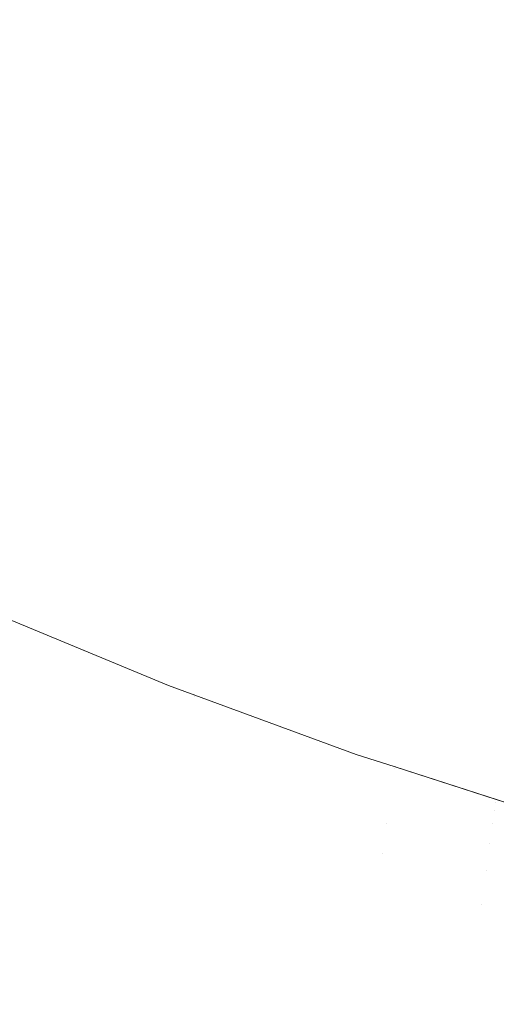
# Model space of a CAD drawing. Header units: centimetres. Extents: x -17.1 to 18.2, y 3.4 to 5.2.
# Tile 118 of 256: x -5.13518 to -5.12573, y 3.70025 to 3.71975. Entities that reach past the tile are written whole.
import ezdxf

# ---------------------------------------------------------------- set-up
doc = ezdxf.new("R2010")
doc.units = ezdxf.units.CM
doc.header["$LTSCALE"] = 2.54
doc.layers.add('Lucido design-1', color=7, linetype='Continuous')

# ---------------------------------------------------------------- blocks, each defined once
blk = doc.blocks.new('Gruppo-4-1')
at = {"color": 7, "linetype": 'Continuous', "lineweight": 9}
blk.add_3dface([(-17.020308, 5.100212, -1872.215514), (-17.020308, 3.500212, -1872.215514), (18.147234, 3.500212, -1872.215514), (18.147234, 5.100212, -1872.215514)], dxfattribs=at)
for points, invisible_edges in [([(-5.131101, 3.721556, -1872.662952), (-5.129279, 3.720835, -1872.662952), (-5.129493, 3.719563, -1872.665138), (-5.131328, 3.720289, -1872.665138)], 15), ([(-5.127236, 3.72149, -1872.660793), (-5.125407, 3.720856, -1872.660793), (-5.125603, 3.719516, -1872.662952), (-5.127446, 3.720155, -1872.662952)], 15), ([(-5.131545, 3.71908, -1872.66735), (-5.133381, 3.719852, -1872.66735), (-5.133152, 3.721056, -1872.665138), (-5.131328, 3.720289, -1872.665138)], 15), ([(-5.127647, 3.718878, -1872.665138), (-5.129493, 3.719563, -1872.665138), (-5.129279, 3.720835, -1872.662952), (-5.127446, 3.720155, -1872.662952)], 15), ([(-5.135205, 3.720666, -1872.66735), (-5.133381, 3.719852, -1872.66735), (-5.133599, 3.718707, -1872.669585), (-5.135434, 3.719525, -1872.669585)], 15), ([(-5.131328, 3.720289, -1872.665138), (-5.129493, 3.719563, -1872.665138), (-5.129697, 3.718349, -1872.66735), (-5.131545, 3.71908, -1872.66735)], 15), ([(-5.127446, 3.720155, -1872.662952), (-5.125603, 3.719516, -1872.662952), (-5.125791, 3.718234, -1872.665138), (-5.127647, 3.718878, -1872.665138)], 15), ([(-5.131751, 3.71793, -1872.669585), (-5.133599, 3.718707, -1872.669585), (-5.133381, 3.719852, -1872.66735), (-5.131545, 3.71908, -1872.66735)], 15), ([(-5.127839, 3.717659, -1872.66735), (-5.129697, 3.718349, -1872.66735), (-5.129493, 3.719563, -1872.665138), (-5.127647, 3.718878, -1872.665138)], 15), ([(-5.135434, 3.719525, -1872.669585), (-5.133599, 3.718707, -1872.669585), (-5.133805, 3.717621, -1872.67184), (-5.135652, 3.718444, -1872.67184)], 15), ([(-5.123926, 3.717633, -1872.665138), (-5.125791, 3.718234, -1872.665138), (-5.125603, 3.719516, -1872.662952), (-5.123751, 3.718919, -1872.662952)], 15), ([(-5.131545, 3.71908, -1872.66735), (-5.129697, 3.718349, -1872.66735), (-5.129891, 3.717194, -1872.669585), (-5.131751, 3.71793, -1872.669585)], 15), ([(-5.127647, 3.718878, -1872.665138), (-5.125791, 3.718234, -1872.665138), (-5.12597, 3.717012, -1872.66735), (-5.127839, 3.717659, -1872.66735)], 15), ([(-5.131946, 3.716839, -1872.67184), (-5.133805, 3.717621, -1872.67184), (-5.133599, 3.718707, -1872.669585), (-5.131751, 3.71793, -1872.669585)], 15), ([(-5.135652, 3.718444, -1872.67184), (-5.133805, 3.717621, -1872.67184), (-5.134, 3.716593, -1872.674113), (-5.135857, 3.717421, -1872.674113)], 15), ([(-5.128021, 3.7165, -1872.669585), (-5.129891, 3.717194, -1872.669585), (-5.129697, 3.718349, -1872.66735), (-5.127839, 3.717659, -1872.66735)], 15), ([(-5.124092, 3.716407, -1872.66735), (-5.12597, 3.717012, -1872.66735), (-5.125791, 3.718234, -1872.665138), (-5.123926, 3.717633, -1872.665138)], 15), ([(-5.131751, 3.71793, -1872.669585), (-5.129891, 3.717194, -1872.669585), (-5.130076, 3.716098, -1872.67184), (-5.131946, 3.716839, -1872.67184)], 15), ([(-5.132131, 3.715807, -1872.674113), (-5.134, 3.716593, -1872.674113), (-5.133805, 3.717621, -1872.67184), (-5.131946, 3.716839, -1872.67184)], 15), ([(-5.127839, 3.717659, -1872.66735), (-5.12597, 3.717012, -1872.66735), (-5.126141, 3.715848, -1872.669585), (-5.128021, 3.7165, -1872.669585)], 15), ([(-5.135857, 3.717421, -1872.674113), (-5.134, 3.716593, -1872.674113), (-5.134184, 3.715626, -1872.676402), (-5.136051, 3.716458, -1872.676402)], 15), ([(-5.128194, 3.7154, -1872.67184), (-5.130076, 3.716098, -1872.67184), (-5.129891, 3.717194, -1872.669585), (-5.128021, 3.7165, -1872.669585)], 15), ([(-5.124251, 3.715239, -1872.669585), (-5.126141, 3.715848, -1872.669585), (-5.12597, 3.717012, -1872.66735), (-5.124092, 3.716407, -1872.66735)], 15), ([(-5.131946, 3.716839, -1872.67184), (-5.130076, 3.716098, -1872.67184), (-5.13025, 3.715062, -1872.674113), (-5.132131, 3.715807, -1872.674113)], 15), ([(-5.136051, 3.716458, -1872.676402), (-5.134184, 3.715626, -1872.676402), (-5.134357, 3.714718, -1872.678705), (-5.136233, 3.715554, -1872.678705)], 15), ([(-5.132305, 3.714835, -1872.676402), (-5.134184, 3.715626, -1872.676402), (-5.134, 3.716593, -1872.674113), (-5.132131, 3.715807, -1872.674113)], 15), ([(-5.128021, 3.7165, -1872.669585), (-5.126141, 3.715848, -1872.669585), (-5.126303, 3.714744, -1872.67184), (-5.128194, 3.7154, -1872.67184)], 15), ([(-5.128358, 3.71436, -1872.674113), (-5.13025, 3.715062, -1872.674113), (-5.130076, 3.716098, -1872.67184), (-5.128194, 3.7154, -1872.67184)], 15), ([(-5.124402, 3.714132, -1872.67184), (-5.126303, 3.714744, -1872.67184), (-5.126141, 3.715848, -1872.669585), (-5.124251, 3.715239, -1872.669585)], 15), ([(-5.132131, 3.715807, -1872.674113), (-5.13025, 3.715062, -1872.674113), (-5.130414, 3.714087, -1872.676402), (-5.132305, 3.714835, -1872.676402)], 15), ([(-5.136233, 3.715554, -1872.678705), (-5.134357, 3.714718, -1872.678705), (-5.134518, 3.713869, -1872.681018), (-5.136402, 3.714709, -1872.681018)], 15), ([(-5.132468, 3.713923, -1872.678705), (-5.134357, 3.714718, -1872.678705), (-5.134184, 3.715626, -1872.676402), (-5.132305, 3.714835, -1872.676402)], 15), ([(-5.128194, 3.7154, -1872.67184), (-5.126303, 3.714744, -1872.67184), (-5.126456, 3.713701, -1872.674113), (-5.128358, 3.71436, -1872.674113)], 15), ([(-5.128512, 3.713381, -1872.676402), (-5.130414, 3.714087, -1872.676402), (-5.13025, 3.715062, -1872.674113), (-5.128358, 3.71436, -1872.674113)], 15), ([(-5.136402, 3.714709, -1872.681018), (-5.134518, 3.713869, -1872.681018), (-5.134668, 3.71308, -1872.683339), (-5.13656, 3.713924, -1872.683339)], 15), ([(-5.132621, 3.713071, -1872.681018), (-5.134518, 3.713869, -1872.681018), (-5.134357, 3.714718, -1872.678705), (-5.132468, 3.713923, -1872.678705)], 15), ([(-5.132305, 3.714835, -1872.676402), (-5.130414, 3.714087, -1872.676402), (-5.130568, 3.713171, -1872.678705), (-5.132468, 3.713923, -1872.678705)], 15), ([(-5.124544, 3.713085, -1872.674113), (-5.126456, 3.713701, -1872.674113), (-5.126303, 3.714744, -1872.67184), (-5.124402, 3.714132, -1872.67184)], 15), ([(-5.128358, 3.71436, -1872.674113), (-5.126456, 3.713701, -1872.674113), (-5.1266, 3.712718, -1872.676402), (-5.128512, 3.713381, -1872.676402)], 15), ([(-5.128657, 3.712462, -1872.678705), (-5.130568, 3.713171, -1872.678705), (-5.130414, 3.714087, -1872.676402), (-5.128512, 3.713381, -1872.676402)], 15), ([(-5.13656, 3.713924, -1872.683339), (-5.134668, 3.71308, -1872.683339), (-5.134806, 3.71235, -1872.685667), (-5.136706, 3.713197, -1872.685667)], 15), ([(-5.132468, 3.713923, -1872.678705), (-5.130568, 3.713171, -1872.678705), (-5.130712, 3.712315, -1872.681018), (-5.132621, 3.713071, -1872.681018)], 15), ([(-5.132763, 3.712279, -1872.683339), (-5.134668, 3.71308, -1872.683339), (-5.134518, 3.713869, -1872.681018), (-5.132621, 3.713071, -1872.681018)], 15), ([(-5.124678, 3.712099, -1872.676402), (-5.1266, 3.712718, -1872.676402), (-5.126456, 3.713701, -1872.674113), (-5.124544, 3.713085, -1872.674113)], 15), ([(-5.128512, 3.713381, -1872.676402), (-5.1266, 3.712718, -1872.676402), (-5.126735, 3.711796, -1872.678705), (-5.128657, 3.712462, -1872.678705)], 15), ([(-5.136706, 3.713197, -1872.685667), (-5.134806, 3.71235, -1872.685667), (-5.134934, 3.711679, -1872.687998), (-5.136841, 3.712529, -1872.687998)], 15), ([(-5.128792, 3.711603, -1872.681018), (-5.130712, 3.712315, -1872.681018), (-5.130568, 3.713171, -1872.678705), (-5.128657, 3.712462, -1872.678705)], 15), ([(-5.132894, 3.711546, -1872.685667), (-5.134806, 3.71235, -1872.685667), (-5.134668, 3.71308, -1872.683339), (-5.132763, 3.712279, -1872.683339)], 15), ([(-5.132621, 3.713071, -1872.681018), (-5.130712, 3.712315, -1872.681018), (-5.130846, 3.71152, -1872.683339), (-5.132763, 3.712279, -1872.683339)], 15), ([(-5.124804, 3.711174, -1872.678705), (-5.126735, 3.711796, -1872.678705), (-5.1266, 3.712718, -1872.676402), (-5.124678, 3.712099, -1872.676402)], 15), ([(-5.136841, 3.712529, -1872.687998), (-5.134934, 3.711679, -1872.687998), (-5.13505, 3.711067, -1872.690331), (-5.136963, 3.711919, -1872.690331)], 15), ([(-5.133015, 3.710872, -1872.687998), (-5.134934, 3.711679, -1872.687998), (-5.134806, 3.71235, -1872.685667), (-5.132894, 3.711546, -1872.685667)], 15), ([(-5.128657, 3.712462, -1872.678705), (-5.126735, 3.711796, -1872.678705), (-5.126862, 3.710934, -1872.681018), (-5.128792, 3.711603, -1872.681018)], 15), ([(-5.132763, 3.712279, -1872.683339), (-5.130846, 3.71152, -1872.683339), (-5.13097, 3.710784, -1872.685667), (-5.132894, 3.711546, -1872.685667)], 15), ([(-5.128918, 3.710804, -1872.683339), (-5.130846, 3.71152, -1872.683339), (-5.130712, 3.712315, -1872.681018), (-5.128792, 3.711603, -1872.681018)], 15), ([(-5.136963, 3.711919, -1872.690331), (-5.13505, 3.711067, -1872.690331), (-5.135156, 3.710512, -1872.692664), (-5.137074, 3.711367, -1872.692664)], 15), ([(-5.124921, 3.710309, -1872.681018), (-5.126862, 3.710934, -1872.681018), (-5.126735, 3.711796, -1872.678705), (-5.124804, 3.711174, -1872.678705)], 15), ([(-5.133125, 3.710256, -1872.690331), (-5.13505, 3.711067, -1872.690331), (-5.134934, 3.711679, -1872.687998), (-5.133015, 3.710872, -1872.687998)], 15), ([(-5.132894, 3.711546, -1872.685667), (-5.13097, 3.710784, -1872.685667), (-5.131083, 3.710107, -1872.687998), (-5.133015, 3.710872, -1872.687998)], 15), ([(-5.128792, 3.711603, -1872.681018), (-5.126862, 3.710934, -1872.681018), (-5.126979, 3.710132, -1872.683339), (-5.128918, 3.710804, -1872.683339)], 15), ([(-5.137074, 3.711367, -1872.692664), (-5.135156, 3.710512, -1872.692664), (-5.13525, 3.710014, -1872.694993), (-5.137174, 3.710872, -1872.694993)], 15), ([(-5.129034, 3.710065, -1872.685667), (-5.13097, 3.710784, -1872.685667), (-5.130846, 3.71152, -1872.683339), (-5.128918, 3.710804, -1872.683339)], 15), ([(-5.133225, 3.709699, -1872.692664), (-5.135156, 3.710512, -1872.692664), (-5.13505, 3.711067, -1872.690331), (-5.133125, 3.710256, -1872.690331)], 15), ([(-5.133015, 3.710872, -1872.687998), (-5.131083, 3.710107, -1872.687998), (-5.131187, 3.709489, -1872.690331), (-5.133125, 3.710256, -1872.690331)], 15), ([(-5.129141, 3.709386, -1872.687998), (-5.131083, 3.710107, -1872.687998), (-5.13097, 3.710784, -1872.685667), (-5.129034, 3.710065, -1872.685667)], 15), ([(-5.128918, 3.710804, -1872.683339), (-5.126979, 3.710132, -1872.683339), (-5.127088, 3.709391, -1872.685667), (-5.129034, 3.710065, -1872.685667)], 15), ([(-5.12503, 3.709505, -1872.683339), (-5.126979, 3.710132, -1872.683339), (-5.126862, 3.710934, -1872.681018), (-5.124921, 3.710309, -1872.681018)], 15), ([(-5.133314, 3.7092, -1872.694993), (-5.13525, 3.710014, -1872.694993), (-5.135156, 3.710512, -1872.692664), (-5.133225, 3.709699, -1872.692664)], 15), ([(-5.133125, 3.710256, -1872.690331), (-5.131187, 3.709489, -1872.690331), (-5.131281, 3.70893, -1872.692664), (-5.133225, 3.709699, -1872.692664)], 15), ([(-5.133393, 3.708757, -1872.697318), (-5.135334, 3.709573, -1872.697318), (-5.13525, 3.710014, -1872.694993), (-5.133314, 3.7092, -1872.694993)], 15), ([(-5.129238, 3.708766, -1872.690331), (-5.131187, 3.709489, -1872.690331), (-5.131083, 3.710107, -1872.687998), (-5.129141, 3.709386, -1872.687998)], 15), ([(-5.129034, 3.710065, -1872.685667), (-5.127088, 3.709391, -1872.685667), (-5.127188, 3.708709, -1872.687998), (-5.129141, 3.709386, -1872.687998)], 15), ([(-5.125132, 3.708761, -1872.685667), (-5.127088, 3.709391, -1872.685667), (-5.126979, 3.710132, -1872.683339), (-5.12503, 3.709505, -1872.683339)], 15), ([(-5.133225, 3.709699, -1872.692664), (-5.131281, 3.70893, -1872.692664), (-5.131366, 3.708429, -1872.694993), (-5.133314, 3.7092, -1872.694993)], 15), ([(-5.133463, 3.70837, -1872.699636), (-5.135407, 3.709188, -1872.699636), (-5.135334, 3.709573, -1872.697318), (-5.133393, 3.708757, -1872.697318)], 15), ([(-5.129327, 3.708205, -1872.692664), (-5.131281, 3.70893, -1872.692664), (-5.131187, 3.709489, -1872.690331), (-5.129238, 3.708766, -1872.690331)], 15), ([(-5.125225, 3.708077, -1872.687998), (-5.127188, 3.708709, -1872.687998), (-5.127088, 3.709391, -1872.685667), (-5.125132, 3.708761, -1872.685667)], 15), ([(-5.133314, 3.7092, -1872.694993), (-5.131366, 3.708429, -1872.694993), (-5.131441, 3.707984, -1872.697318), (-5.133393, 3.708757, -1872.697318)], 15), ([(-5.129141, 3.709386, -1872.687998), (-5.127188, 3.708709, -1872.687998), (-5.127279, 3.708087, -1872.690331), (-5.129238, 3.708766, -1872.690331)], 15), ([(-5.133522, 3.708038, -1872.701944), (-5.13547, 3.708858, -1872.701944), (-5.135407, 3.709188, -1872.699636), (-5.133463, 3.70837, -1872.699636)], 15), ([(-5.133572, 3.707761, -1872.704243), (-5.135523, 3.708581, -1872.704243), (-5.13547, 3.708858, -1872.701944), (-5.133522, 3.708038, -1872.701944)], 15), ([(-5.129406, 3.707701, -1872.694993), (-5.131366, 3.708429, -1872.694993), (-5.131281, 3.70893, -1872.692664), (-5.129327, 3.708205, -1872.692664)], 15), ([(-5.133393, 3.708757, -1872.697318), (-5.131441, 3.707984, -1872.697318), (-5.131506, 3.707595, -1872.699636), (-5.133463, 3.70837, -1872.699636)], 15), ([(-5.129238, 3.708766, -1872.690331), (-5.127279, 3.708087, -1872.690331), (-5.127362, 3.707524, -1872.692664), (-5.129327, 3.708205, -1872.692664)], 15), ([(-5.125309, 3.707453, -1872.690331), (-5.127279, 3.708087, -1872.690331), (-5.127188, 3.708709, -1872.687998), (-5.125225, 3.708077, -1872.687998)], 15), ([(-5.133612, 3.707536, -1872.706529), (-5.135565, 3.708358, -1872.706529), (-5.135523, 3.708581, -1872.704243), (-5.133572, 3.707761, -1872.704243)], 15), ([(-5.129476, 3.707255, -1872.697318), (-5.131441, 3.707984, -1872.697318), (-5.131366, 3.708429, -1872.694993), (-5.129406, 3.707701, -1872.694993)], 15), ([(-5.133643, 3.707363, -1872.7088), (-5.135598, 3.708186, -1872.7088), (-5.135565, 3.708358, -1872.706529), (-5.133612, 3.707536, -1872.706529)], 15), ([(-5.133463, 3.70837, -1872.699636), (-5.131506, 3.707595, -1872.699636), (-5.131562, 3.707262, -1872.701944), (-5.133522, 3.708038, -1872.701944)], 15), ([(-5.133678, 3.707169, -1872.713294), (-5.135635, 3.707992, -1872.713294), (-5.135621, 3.708064, -1872.711056), (-5.133665, 3.707241, -1872.711056)], 15), ([(-5.133665, 3.707241, -1872.711056), (-5.135621, 3.708064, -1872.711056), (-5.135598, 3.708186, -1872.7088), (-5.133643, 3.707363, -1872.7088)], 15), ([(-5.133522, 3.708038, -1872.701944), (-5.131562, 3.707262, -1872.701944), (-5.131609, 3.706983, -1872.704243), (-5.133572, 3.707761, -1872.704243)], 15), ([(-5.129327, 3.708205, -1872.692664), (-5.127362, 3.707524, -1872.692664), (-5.127436, 3.707018, -1872.694993), (-5.129406, 3.707701, -1872.694993)], 15), ([(-5.125386, 3.706888, -1872.692664), (-5.127362, 3.707524, -1872.692664), (-5.127279, 3.708087, -1872.690331), (-5.125309, 3.707453, -1872.690331)], 15), ([(-5.133718, 3.706945, -1872.921959), (-5.135677, 3.707769, -1872.921959), (-5.13566, 3.707858, -1872.920311), (-5.133702, 3.707034, -1872.920311)], 15), ([(-5.133702, 3.707034, -1872.920311), (-5.13566, 3.707858, -1872.920311), (-5.135648, 3.70792, -1872.918688), (-5.133691, 3.707097, -1872.918688)], 15), ([(-5.133691, 3.707097, -1872.918688), (-5.135648, 3.70792, -1872.918688), (-5.135641, 3.707957, -1872.917089), (-5.133684, 3.707133, -1872.917089)], 15), ([(-5.133684, 3.707133, -1872.917089), (-5.135641, 3.707957, -1872.917089), (-5.135637, 3.707975, -1872.915514), (-5.132228, 3.706565, -1872.915514)], 11), ([(-5.132228, 3.706565, -1872.715514), (-5.135637, 3.707975, -1872.715514), (-5.135635, 3.707992, -1872.713294), (-5.133678, 3.707169, -1872.713294)], 14), ([(-5.135637, 3.707975, -1872.715514), (-5.132228, 3.706565, -1872.715514), (-5.132228, 3.706565, -1872.915514), (-5.135637, 3.707975, -1872.915514)], 10), ([(-5.129538, 3.706865, -1872.699636), (-5.131506, 3.707595, -1872.699636), (-5.131441, 3.707984, -1872.697318), (-5.129476, 3.707255, -1872.697318)], 15), ([(-5.133765, 3.70668, -1872.925326), (-5.135727, 3.707505, -1872.925326), (-5.135699, 3.707652, -1872.923631), (-5.133739, 3.706827, -1872.923631)], 15), ([(-5.133739, 3.706827, -1872.923631), (-5.135699, 3.707652, -1872.923631), (-5.135677, 3.707769, -1872.921959), (-5.133718, 3.706945, -1872.921959)], 15), ([(-5.133572, 3.707761, -1872.704243), (-5.131609, 3.706983, -1872.704243), (-5.131647, 3.706758, -1872.706529), (-5.133612, 3.707536, -1872.706529)], 15), ([(-5.129406, 3.707701, -1872.694993), (-5.127436, 3.707018, -1872.694993), (-5.127501, 3.706571, -1872.697318), (-5.129476, 3.707255, -1872.697318)], 15), ([(-5.133797, 3.706501, -1872.927046), (-5.135761, 3.707328, -1872.927046), (-5.135727, 3.707505, -1872.925326), (-5.133765, 3.70668, -1872.925326)], 15), ([(-5.133612, 3.707536, -1872.706529), (-5.131647, 3.706758, -1872.706529), (-5.131676, 3.706585, -1872.7088), (-5.133643, 3.707363, -1872.7088)], 15), ([(-5.12959, 3.706531, -1872.701944), (-5.131562, 3.707262, -1872.701944), (-5.131506, 3.707595, -1872.699636), (-5.129538, 3.706865, -1872.699636)], 15), ([(-5.125455, 3.706381, -1872.694993), (-5.127436, 3.707018, -1872.694993), (-5.127362, 3.707524, -1872.692664), (-5.125386, 3.706888, -1872.692664)], 15), ([(-5.133835, 3.706291, -1872.928788), (-5.135801, 3.707118, -1872.928788), (-5.135761, 3.707328, -1872.927046), (-5.133797, 3.706501, -1872.927046)], 15), ([(-5.133643, 3.707363, -1872.7088), (-5.131676, 3.706585, -1872.7088), (-5.131697, 3.706462, -1872.711056), (-5.133665, 3.707241, -1872.711056)], 15), ([(-5.129634, 3.706251, -1872.704243), (-5.131609, 3.706983, -1872.704243), (-5.131562, 3.707262, -1872.701944), (-5.12959, 3.706531, -1872.701944)], 15), ([(-5.129476, 3.707255, -1872.697318), (-5.127501, 3.706571, -1872.697318), (-5.127559, 3.706179, -1872.699636), (-5.129538, 3.706865, -1872.699636)], 15), ([(-5.133879, 3.706047, -1872.930554), (-5.135847, 3.706875, -1872.930554), (-5.135801, 3.707118, -1872.928788), (-5.133835, 3.706291, -1872.928788)], 15), ([(-5.133691, 3.707097, -1872.918688), (-5.131721, 3.706317, -1872.918688), (-5.131732, 3.706254, -1872.920311), (-5.133702, 3.707034, -1872.920311)], 15), ([(-5.133684, 3.707133, -1872.917089), (-5.131715, 3.706354, -1872.917089), (-5.131721, 3.706317, -1872.918688), (-5.133691, 3.707097, -1872.918688)], 15), ([(-5.131715, 3.706354, -1872.917089), (-5.133684, 3.707133, -1872.917089), (-5.132228, 3.706565, -1872.915514)], 11), ([(-5.133665, 3.707241, -1872.711056), (-5.131697, 3.706462, -1872.711056), (-5.131709, 3.70639, -1872.713294), (-5.133678, 3.707169, -1872.713294)], 15), ([(-5.132228, 3.706565, -1872.715514), (-5.133678, 3.707169, -1872.713294), (-5.131709, 3.70639, -1872.713294)], 11), ([(-5.133929, 3.705769, -1872.932342), (-5.1359, 3.706598, -1872.932342), (-5.135847, 3.706875, -1872.930554), (-5.133879, 3.706047, -1872.930554)], 15), ([(-5.133718, 3.706945, -1872.921959), (-5.131747, 3.706164, -1872.921959), (-5.131767, 3.706046, -1872.923631), (-5.133739, 3.706827, -1872.923631)], 15), ([(-5.133702, 3.707034, -1872.920311), (-5.131732, 3.706254, -1872.920311), (-5.131747, 3.706164, -1872.921959), (-5.133718, 3.706945, -1872.921959)], 15), ([(-5.12967, 3.706024, -1872.706529), (-5.131647, 3.706758, -1872.706529), (-5.131609, 3.706983, -1872.704243), (-5.129634, 3.706251, -1872.704243)], 15), ([(-5.129538, 3.706865, -1872.699636), (-5.127559, 3.706179, -1872.699636), (-5.127608, 3.705844, -1872.701944), (-5.12959, 3.706531, -1872.701944)], 15), ([(-5.125516, 3.705931, -1872.697318), (-5.127501, 3.706571, -1872.697318), (-5.127436, 3.707018, -1872.694993), (-5.125455, 3.706381, -1872.694993)], 15), ([(-5.133765, 3.70668, -1872.925326), (-5.131791, 3.705898, -1872.925326), (-5.131821, 3.705719, -1872.927046), (-5.133797, 3.706501, -1872.927046)], 15), ([(-5.133739, 3.706827, -1872.923631), (-5.131767, 3.706046, -1872.923631), (-5.131791, 3.705898, -1872.925326), (-5.133765, 3.70668, -1872.925326)], 15), ([(-5.129697, 3.70585, -1872.7088), (-5.131676, 3.706585, -1872.7088), (-5.131647, 3.706758, -1872.706529), (-5.12967, 3.706024, -1872.706529)], 15), ([(-5.133985, 3.705454, -1872.934153), (-5.135959, 3.706284, -1872.934153), (-5.1359, 3.706598, -1872.932342), (-5.133929, 3.705769, -1872.932342)], 15), ([(-5.133797, 3.706501, -1872.927046), (-5.131821, 3.705719, -1872.927046), (-5.131857, 3.705508, -1872.928788), (-5.133835, 3.706291, -1872.928788)], 15), ([(-5.132228, 3.706565, -1872.915514), (-5.131709, 3.706375, -1872.915514), (-5.131715, 3.706354, -1872.917089)], 10), ([(-5.131709, 3.706375, -1872.915514), (-5.132228, 3.706565, -1872.915514), (-5.132228, 3.706565, -1872.715514), (-5.131709, 3.706375, -1872.715514)], 10), ([(-5.131709, 3.70639, -1872.713294), (-5.131709, 3.706375, -1872.715514), (-5.132228, 3.706565, -1872.715514)], 9), ([(-5.129717, 3.705727, -1872.711056), (-5.131697, 3.706462, -1872.711056), (-5.131676, 3.706585, -1872.7088), (-5.129697, 3.70585, -1872.7088)], 15), ([(-5.12959, 3.706531, -1872.701944), (-5.127608, 3.705844, -1872.701944), (-5.127649, 3.705563, -1872.704243), (-5.129634, 3.706251, -1872.704243)], 15), ([(-5.12557, 3.705539, -1872.699636), (-5.127559, 3.706179, -1872.699636), (-5.127501, 3.706571, -1872.697318), (-5.125516, 3.705931, -1872.697318)], 15), ([(-5.134048, 3.705101, -1872.935985), (-5.136026, 3.705933, -1872.935985), (-5.135959, 3.706284, -1872.934153), (-5.133985, 3.705454, -1872.934153)], 15), ([(-5.133835, 3.706291, -1872.928788), (-5.131857, 3.705508, -1872.928788), (-5.131898, 3.705263, -1872.930554), (-5.133879, 3.706047, -1872.930554)], 15), ([(-5.12975, 3.705519, -1872.920311), (-5.131732, 3.706254, -1872.920311), (-5.131721, 3.706317, -1872.918688), (-5.12974, 3.705582, -1872.918688)], 15), ([(-5.12974, 3.705582, -1872.918688), (-5.131721, 3.706317, -1872.918688), (-5.131715, 3.706354, -1872.917089), (-5.129734, 3.705619, -1872.917089)], 15), ([(-5.129734, 3.705619, -1872.917089), (-5.131715, 3.706354, -1872.917089), (-5.131709, 3.706375, -1872.915514), (-5.128511, 3.705202, -1872.915514)], 11), ([(-5.129728, 3.705655, -1872.713294), (-5.131709, 3.70639, -1872.713294), (-5.131697, 3.706462, -1872.711056), (-5.129717, 3.705727, -1872.711056)], 15), ([(-5.128511, 3.705202, -1872.715514), (-5.131709, 3.706375, -1872.715514), (-5.131709, 3.70639, -1872.713294), (-5.129728, 3.705655, -1872.713294)], 14), ([(-5.131709, 3.706375, -1872.715514), (-5.128511, 3.705202, -1872.715514), (-5.128511, 3.705202, -1872.915514), (-5.131709, 3.706375, -1872.915514)], 10), ([(-5.129783, 3.70531, -1872.923631), (-5.131767, 3.706046, -1872.923631), (-5.131747, 3.706164, -1872.921959), (-5.129764, 3.705428, -1872.921959)], 15), ([(-5.129764, 3.705428, -1872.921959), (-5.131747, 3.706164, -1872.921959), (-5.131732, 3.706254, -1872.920311), (-5.12975, 3.705519, -1872.920311)], 15), ([(-5.129634, 3.706251, -1872.704243), (-5.127649, 3.705563, -1872.704243), (-5.127682, 3.705336, -1872.706529), (-5.12967, 3.706024, -1872.706529)], 15), ([(-5.125615, 3.705202, -1872.701944), (-5.127608, 3.705844, -1872.701944), (-5.127559, 3.706179, -1872.699636), (-5.12557, 3.705539, -1872.699636)], 15), ([(-5.134118, 3.704709, -1872.937837), (-5.1361, 3.705543, -1872.937837), (-5.136026, 3.705933, -1872.935985), (-5.134048, 3.705101, -1872.935985)], 15), ([(-5.133879, 3.706047, -1872.930554), (-5.131898, 3.705263, -1872.930554), (-5.131945, 3.704984, -1872.932342), (-5.133929, 3.705769, -1872.932342)], 15), ([(-5.129834, 3.704982, -1872.927046), (-5.131821, 3.705719, -1872.927046), (-5.131791, 3.705898, -1872.925326), (-5.129806, 3.705161, -1872.925326)], 15), ([(-5.129806, 3.705161, -1872.925326), (-5.131791, 3.705898, -1872.925326), (-5.131767, 3.706046, -1872.923631), (-5.129783, 3.70531, -1872.923631)], 15), ([(-5.12967, 3.706024, -1872.706529), (-5.127682, 3.705336, -1872.706529), (-5.127708, 3.705161, -1872.7088), (-5.129697, 3.70585, -1872.7088)], 15), ([(-5.133929, 3.705769, -1872.932342), (-5.131945, 3.704984, -1872.932342), (-5.131998, 3.704667, -1872.934153), (-5.133985, 3.705454, -1872.934153)], 15), ([(-5.129867, 3.70477, -1872.928788), (-5.131857, 3.705508, -1872.928788), (-5.131821, 3.705719, -1872.927046), (-5.129834, 3.704982, -1872.927046)], 15), ([(-5.129717, 3.705727, -1872.711056), (-5.127726, 3.705038, -1872.711056), (-5.127737, 3.704965, -1872.713294), (-5.129728, 3.705655, -1872.713294)], 15), ([(-5.129697, 3.70585, -1872.7088), (-5.127708, 3.705161, -1872.7088), (-5.127726, 3.705038, -1872.711056), (-5.129717, 3.705727, -1872.711056)], 15), ([(-5.125654, 3.70492, -1872.704243), (-5.127649, 3.705563, -1872.704243), (-5.127608, 3.705844, -1872.701944), (-5.125615, 3.705202, -1872.701944)], 15), ([(-5.134196, 3.704277, -1872.939711), (-5.136182, 3.705113, -1872.939711), (-5.1361, 3.705543, -1872.937837), (-5.134118, 3.704709, -1872.937837)], 15), ([(-5.129906, 3.704524, -1872.930554), (-5.131898, 3.705263, -1872.930554), (-5.131857, 3.705508, -1872.928788), (-5.129867, 3.70477, -1872.928788)], 15), ([(-5.12975, 3.705519, -1872.920311), (-5.127757, 3.704828, -1872.920311), (-5.12777, 3.704738, -1872.921959), (-5.129764, 3.705428, -1872.921959)], 15), ([(-5.12974, 3.705582, -1872.918688), (-5.127748, 3.704891, -1872.918688), (-5.127757, 3.704828, -1872.920311), (-5.12975, 3.705519, -1872.920311)], 15), ([(-5.129734, 3.705619, -1872.917089), (-5.127742, 3.704928, -1872.917089), (-5.127748, 3.704891, -1872.918688), (-5.12974, 3.705582, -1872.918688)], 15), ([(-5.127742, 3.704928, -1872.917089), (-5.129734, 3.705619, -1872.917089), (-5.128511, 3.705202, -1872.915514)], 11), ([(-5.128511, 3.705202, -1872.715514), (-5.129728, 3.705655, -1872.713294), (-5.127737, 3.704965, -1872.713294)], 11), ([(-5.125685, 3.704692, -1872.706529), (-5.127682, 3.705336, -1872.706529), (-5.127649, 3.705563, -1872.704243), (-5.125654, 3.70492, -1872.704243)], 15), ([(-5.133985, 3.705454, -1872.934153), (-5.131998, 3.704667, -1872.934153), (-5.132058, 3.704313, -1872.935985), (-5.134048, 3.705101, -1872.935985)], 15), ([(-5.129783, 3.70531, -1872.923631), (-5.127788, 3.704618, -1872.923631), (-5.127809, 3.704469, -1872.925326), (-5.129806, 3.705161, -1872.925326)], 15), ([(-5.129764, 3.705428, -1872.921959), (-5.12777, 3.704738, -1872.921959), (-5.127788, 3.704618, -1872.923631), (-5.129783, 3.70531, -1872.923631)], 15), ([(-5.125708, 3.704517, -1872.7088), (-5.127708, 3.705161, -1872.7088), (-5.127682, 3.705336, -1872.706529), (-5.125685, 3.704692, -1872.706529)], 15), ([(-5.134281, 3.703802, -1872.941603), (-5.136272, 3.70464, -1872.941603), (-5.136182, 3.705113, -1872.939711), (-5.134196, 3.704277, -1872.939711)], 15), ([(-5.134048, 3.705101, -1872.935985), (-5.132058, 3.704313, -1872.935985), (-5.132124, 3.70392, -1872.937837), (-5.134118, 3.704709, -1872.937837)], 15), ([(-5.12995, 3.704243, -1872.932342), (-5.131945, 3.704984, -1872.932342), (-5.131898, 3.705263, -1872.930554), (-5.129906, 3.704524, -1872.930554)], 15), ([(-5.129806, 3.705161, -1872.925326), (-5.127809, 3.704469, -1872.925326), (-5.127836, 3.704289, -1872.927046), (-5.129834, 3.704982, -1872.927046)], 15), ([(-5.128511, 3.705202, -1872.915514), (-5.127736, 3.704953, -1872.915514), (-5.127742, 3.704928, -1872.917089)], 10), ([(-5.125734, 3.70431, -1872.915514), (-5.128511, 3.705202, -1872.715514), (-5.127736, 3.704953, -1872.715514)], 9), ([(-5.125734, 3.70431, -1872.915514), (-5.127736, 3.704953, -1872.915514), (-5.128511, 3.705202, -1872.915514), (-5.128511, 3.705202, -1872.715514)], 12), ([(-5.127737, 3.704965, -1872.713294), (-5.127736, 3.704953, -1872.715514), (-5.128511, 3.705202, -1872.715514)], 9), ([(-5.125725, 3.704393, -1872.711056), (-5.127726, 3.705038, -1872.711056), (-5.127708, 3.705161, -1872.7088), (-5.125708, 3.704517, -1872.7088)], 15), ([(-5.13, 3.703926, -1872.934153), (-5.131998, 3.704667, -1872.934153), (-5.131945, 3.704984, -1872.932342), (-5.12995, 3.704243, -1872.932342)], 15), ([(-5.129834, 3.704982, -1872.927046), (-5.127836, 3.704289, -1872.927046), (-5.127867, 3.704077, -1872.928788), (-5.129867, 3.70477, -1872.928788)], 15), ([(-5.125734, 3.70431, -1872.915514), (-5.125745, 3.704247, -1872.918688), (-5.127748, 3.704891, -1872.918688), (-5.127742, 3.704928, -1872.917089)], 15), ([(-5.127742, 3.704928, -1872.917089), (-5.127736, 3.704953, -1872.915514), (-5.125734, 3.70431, -1872.915514)], 9), ([(-5.127737, 3.704965, -1872.713294), (-5.127726, 3.705038, -1872.711056), (-5.125725, 3.704393, -1872.711056), (-5.125735, 3.70432, -1872.713294)], 15), ([(-5.125735, 3.70432, -1872.713294), (-5.124816, 3.704015, -1872.715514), (-5.127736, 3.704953, -1872.715514), (-5.127737, 3.704965, -1872.713294)], 13), ([(-5.127736, 3.704953, -1872.715514), (-5.124816, 3.704015, -1872.715514), (-5.124816, 3.704015, -1872.915514), (-5.125734, 3.70431, -1872.915514)], 10), ([(-5.134118, 3.704709, -1872.937837), (-5.132124, 3.70392, -1872.937837), (-5.132197, 3.703486, -1872.939711), (-5.134196, 3.704277, -1872.939711)], 15), ([(-5.129867, 3.70477, -1872.928788), (-5.127867, 3.704077, -1872.928788), (-5.127903, 3.70383, -1872.930554), (-5.129906, 3.704524, -1872.930554)], 15), ([(-5.127788, 3.704618, -1872.923631), (-5.12777, 3.704738, -1872.921959), (-5.125766, 3.704092, -1872.921959)], 11), ([(-5.125745, 3.704247, -1872.918688), (-5.125766, 3.704092, -1872.921959), (-5.12777, 3.704738, -1872.921959), (-5.127757, 3.704828, -1872.920311)], 15), ([(-5.127757, 3.704828, -1872.920311), (-5.127748, 3.704891, -1872.918688), (-5.125745, 3.704247, -1872.918688)], 11), ([(-5.134373, 3.703284, -1872.943514), (-5.13637, 3.704124, -1872.943514), (-5.136272, 3.70464, -1872.941603), (-5.134281, 3.703802, -1872.941603)], 15), ([(-5.130056, 3.70357, -1872.935985), (-5.132058, 3.704313, -1872.935985), (-5.131998, 3.704667, -1872.934153), (-5.13, 3.703926, -1872.934153)], 15), ([(-5.129906, 3.704524, -1872.930554), (-5.127903, 3.70383, -1872.930554), (-5.127945, 3.703548, -1872.932342), (-5.12995, 3.704243, -1872.932342)], 15), ([(-5.125766, 3.704092, -1872.921959), (-5.125803, 3.703823, -1872.925326), (-5.127809, 3.704469, -1872.925326), (-5.127788, 3.704618, -1872.923631)], 15), ([(-5.127836, 3.704289, -1872.927046), (-5.127809, 3.704469, -1872.925326), (-5.125803, 3.703823, -1872.925326)], 11), ([(-5.125735, 3.70432, -1872.713294), (-5.125725, 3.704393, -1872.711056), (-5.123715, 3.703795, -1872.711056), (-5.123724, 3.703721, -1872.713294)], 15), ([(-5.124816, 3.704015, -1872.715514), (-5.125735, 3.70432, -1872.713294), (-5.123724, 3.703721, -1872.713294)], 11), ([(-5.134196, 3.704277, -1872.939711), (-5.132197, 3.703486, -1872.939711), (-5.132277, 3.703009, -1872.941603), (-5.134281, 3.703802, -1872.941603)], 15), ([(-5.130118, 3.703176, -1872.937837), (-5.132124, 3.70392, -1872.937837), (-5.132058, 3.704313, -1872.935985), (-5.130056, 3.70357, -1872.935985)], 15), ([(-5.12995, 3.704243, -1872.932342), (-5.127945, 3.703548, -1872.932342), (-5.127991, 3.70323, -1872.934153), (-5.13, 3.703926, -1872.934153)], 15), ([(-5.125803, 3.703823, -1872.925326), (-5.125856, 3.703429, -1872.928788), (-5.127867, 3.704077, -1872.928788), (-5.127836, 3.704289, -1872.927046)], 15), ([(-5.125745, 3.704247, -1872.918688), (-5.123733, 3.703648, -1872.918688), (-5.123753, 3.703493, -1872.921959), (-5.125766, 3.704092, -1872.921959)], 15), ([(-5.125745, 3.704247, -1872.918688), (-5.125734, 3.70431, -1872.915514), (-5.124816, 3.704015, -1872.915514)], 9), ([(-5.124816, 3.704015, -1872.915514), (-5.123733, 3.703648, -1872.918688), (-5.125745, 3.704247, -1872.918688)], 11), ([(-5.134474, 3.702721, -1872.945443), (-5.136476, 3.703563, -1872.945443), (-5.13637, 3.704124, -1872.943514), (-5.134373, 3.703284, -1872.943514)], 15), ([(-5.127903, 3.70383, -1872.930554), (-5.127867, 3.704077, -1872.928788), (-5.125856, 3.703429, -1872.928788)], 11), ([(-5.125766, 3.704092, -1872.921959), (-5.123753, 3.703493, -1872.921959), (-5.123787, 3.703223, -1872.925326), (-5.125803, 3.703823, -1872.925326)], 15), ([(-5.134281, 3.703802, -1872.941603), (-5.132277, 3.703009, -1872.941603), (-5.132365, 3.702489, -1872.943514), (-5.134373, 3.703284, -1872.943514)], 15), ([(-5.130187, 3.70274, -1872.939711), (-5.132197, 3.703486, -1872.939711), (-5.132124, 3.70392, -1872.937837), (-5.130118, 3.703176, -1872.937837)], 15), ([(-5.13, 3.703926, -1872.934153), (-5.127991, 3.70323, -1872.934153), (-5.128044, 3.702873, -1872.935985), (-5.130056, 3.70357, -1872.935985)], 15), ([(-5.125928, 3.702899, -1872.932342), (-5.127945, 3.703548, -1872.932342), (-5.127903, 3.70383, -1872.930554)], 11), ([(-5.127903, 3.70383, -1872.930554), (-5.125856, 3.703429, -1872.928788), (-5.125928, 3.702899, -1872.932342)], 11), ([(-5.125803, 3.703823, -1872.925326), (-5.123787, 3.703223, -1872.925326), (-5.123836, 3.702827, -1872.928788), (-5.125856, 3.703429, -1872.928788)], 15), ([(-5.134584, 3.70211, -1872.947388), (-5.136592, 3.702955, -1872.947388), (-5.136476, 3.703563, -1872.945443), (-5.134474, 3.702721, -1872.945443)], 15), ([(-5.130056, 3.70357, -1872.935985), (-5.128044, 3.702873, -1872.935985), (-5.128102, 3.702477, -1872.937837), (-5.130118, 3.703176, -1872.937837)], 15), ([(-5.127991, 3.70323, -1872.934153), (-5.127945, 3.703548, -1872.932342), (-5.125928, 3.702899, -1872.932342)], 11), ([(-5.130262, 3.702261, -1872.941603), (-5.132277, 3.703009, -1872.941603), (-5.132197, 3.703486, -1872.939711), (-5.130187, 3.70274, -1872.939711)], 15), ([(-5.125856, 3.703429, -1872.928788), (-5.123836, 3.702827, -1872.928788), (-5.123903, 3.702296, -1872.932342), (-5.125928, 3.702899, -1872.932342)], 15), ([(-5.134373, 3.703284, -1872.943514), (-5.132365, 3.702489, -1872.943514), (-5.13246, 3.701923, -1872.945443), (-5.134474, 3.702721, -1872.945443)], 15), ([(-5.130118, 3.703176, -1872.937837), (-5.128102, 3.702477, -1872.937837), (-5.128166, 3.702039, -1872.939711), (-5.130187, 3.70274, -1872.939711)], 15), ([(-5.126021, 3.702221, -1872.935985), (-5.128044, 3.702873, -1872.935985), (-5.127991, 3.70323, -1872.934153)], 11), ([(-5.127991, 3.70323, -1872.934153), (-5.125928, 3.702899, -1872.932342), (-5.126021, 3.702221, -1872.935985)], 11), ([(-5.134702, 3.701452, -1872.949348), (-5.136716, 3.7023, -1872.949348), (-5.136592, 3.702955, -1872.947388), (-5.134584, 3.70211, -1872.947388)], 15), ([(-5.130344, 3.701739, -1872.943514), (-5.132365, 3.702489, -1872.943514), (-5.132277, 3.703009, -1872.941603), (-5.130262, 3.702261, -1872.941603)], 15), ([(-5.126075, 3.701824, -1872.937837), (-5.128102, 3.702477, -1872.937837), (-5.128044, 3.702873, -1872.935985), (-5.126021, 3.702221, -1872.935985)], 15), ([(-5.125928, 3.702899, -1872.932342), (-5.123903, 3.702296, -1872.932342), (-5.123988, 3.701616, -1872.935985), (-5.126021, 3.702221, -1872.935985)], 15), ([(-5.134474, 3.702721, -1872.945443), (-5.13246, 3.701923, -1872.945443), (-5.132563, 3.701311, -1872.947388), (-5.134584, 3.70211, -1872.947388)], 15), ([(-5.130187, 3.70274, -1872.939711), (-5.128166, 3.702039, -1872.939711), (-5.128236, 3.701559, -1872.941603), (-5.130262, 3.702261, -1872.941603)], 15), ([(-5.130434, 3.701171, -1872.945443), (-5.13246, 3.701923, -1872.945443), (-5.132365, 3.702489, -1872.943514), (-5.130344, 3.701739, -1872.943514)], 15), ([(-5.126134, 3.701385, -1872.939711), (-5.128166, 3.702039, -1872.939711), (-5.128102, 3.702477, -1872.937837), (-5.126075, 3.701824, -1872.937837)], 15), ([(-5.134828, 3.700744, -1872.951323), (-5.13685, 3.701595, -1872.951323), (-5.136716, 3.7023, -1872.949348), (-5.134702, 3.701452, -1872.949348)], 15), ([(-5.130262, 3.702261, -1872.941603), (-5.128236, 3.701559, -1872.941603), (-5.128313, 3.701035, -1872.943514), (-5.130344, 3.701739, -1872.943514)], 15), ([(-5.126021, 3.702221, -1872.935985), (-5.123988, 3.701616, -1872.935985), (-5.124038, 3.701217, -1872.937837), (-5.126075, 3.701824, -1872.937837)], 15), ([(-5.134584, 3.70211, -1872.947388), (-5.132563, 3.701311, -1872.947388), (-5.132674, 3.70065, -1872.949348), (-5.134702, 3.701452, -1872.949348)], 15), ([(-5.1262, 3.700903, -1872.941603), (-5.128236, 3.701559, -1872.941603), (-5.128166, 3.702039, -1872.939711), (-5.126134, 3.701385, -1872.939711)], 15), ([(-5.130531, 3.700556, -1872.947388), (-5.132563, 3.701311, -1872.947388), (-5.13246, 3.701923, -1872.945443), (-5.130434, 3.701171, -1872.945443)], 15), ([(-5.126075, 3.701824, -1872.937837), (-5.124038, 3.701217, -1872.937837), (-5.124093, 3.700777, -1872.939711), (-5.126134, 3.701385, -1872.939711)], 15), ([(-5.134964, 3.699985, -1872.953311), (-5.136994, 3.700838, -1872.953311), (-5.13685, 3.701595, -1872.951323), (-5.134828, 3.700744, -1872.951323)], 15), ([(-5.130344, 3.701739, -1872.943514), (-5.128313, 3.701035, -1872.943514), (-5.128397, 3.700465, -1872.945443), (-5.130434, 3.701171, -1872.945443)], 15), ([(-5.134702, 3.701452, -1872.949348), (-5.132674, 3.70065, -1872.949348), (-5.132794, 3.699939, -1872.951323), (-5.134828, 3.700744, -1872.951323)], 15), ([(-5.126271, 3.700378, -1872.943514), (-5.128313, 3.701035, -1872.943514), (-5.128236, 3.701559, -1872.941603), (-5.1262, 3.700903, -1872.941603)], 15), ([(-5.130635, 3.699893, -1872.949348), (-5.132674, 3.70065, -1872.949348), (-5.132563, 3.701311, -1872.947388), (-5.130531, 3.700556, -1872.947388)], 15), ([(-5.126134, 3.701385, -1872.939711), (-5.124093, 3.700777, -1872.939711), (-5.124154, 3.700294, -1872.941603), (-5.1262, 3.700903, -1872.941603)], 15), ([(-5.130434, 3.701171, -1872.945443), (-5.128397, 3.700465, -1872.945443), (-5.128487, 3.699848, -1872.947388), (-5.130531, 3.700556, -1872.947388)], 15), ([(-5.126349, 3.699806, -1872.945443), (-5.128397, 3.700465, -1872.945443), (-5.128313, 3.701035, -1872.943514), (-5.126271, 3.700378, -1872.943514)], 15), ([(-5.13511, 3.699172, -1872.955309), (-5.137148, 3.70003, -1872.955309), (-5.136994, 3.700838, -1872.953311), (-5.134964, 3.699985, -1872.953311)], 15), ([(-5.1262, 3.700903, -1872.941603), (-5.124154, 3.700294, -1872.941603), (-5.12422, 3.699767, -1872.943514), (-5.126271, 3.700378, -1872.943514)], 15), ([(-5.134828, 3.700744, -1872.951323), (-5.132794, 3.699939, -1872.951323), (-5.132922, 3.699176, -1872.953311), (-5.134964, 3.699985, -1872.953311)], 15), ([(-5.130747, 3.699179, -1872.951323), (-5.132794, 3.699939, -1872.951323), (-5.132674, 3.70065, -1872.949348), (-5.130635, 3.699893, -1872.949348)], 15), ([(-5.130531, 3.700556, -1872.947388), (-5.128487, 3.699848, -1872.947388), (-5.128585, 3.699182, -1872.949348), (-5.130635, 3.699893, -1872.949348)], 15), ([(-5.126433, 3.699187, -1872.947388), (-5.128487, 3.699848, -1872.947388), (-5.128397, 3.700465, -1872.945443), (-5.126349, 3.699806, -1872.945443)], 15), ([(-5.126271, 3.700378, -1872.943514), (-5.12422, 3.699767, -1872.943514), (-5.124291, 3.699193, -1872.945443), (-5.126349, 3.699806, -1872.945443)], 15)]:
    blk.add_3dface(points, dxfattribs=dict(at, invisible_edges=invisible_edges))
blk = doc.blocks.new('Gruppo-5-1')
at = {"color": 7}
blk.add_blockref('Gruppo-4-1', (0, 0), dxfattribs=at)

msp = doc.modelspace()

# ---------------------------------------------------------------- block references
at = {"layer": 'Lucido design-1', "color": 7}
msp.add_blockref('Gruppo-5-1', (0, 0), dxfattribs=at)

doc.saveas('drawing.dxf')
